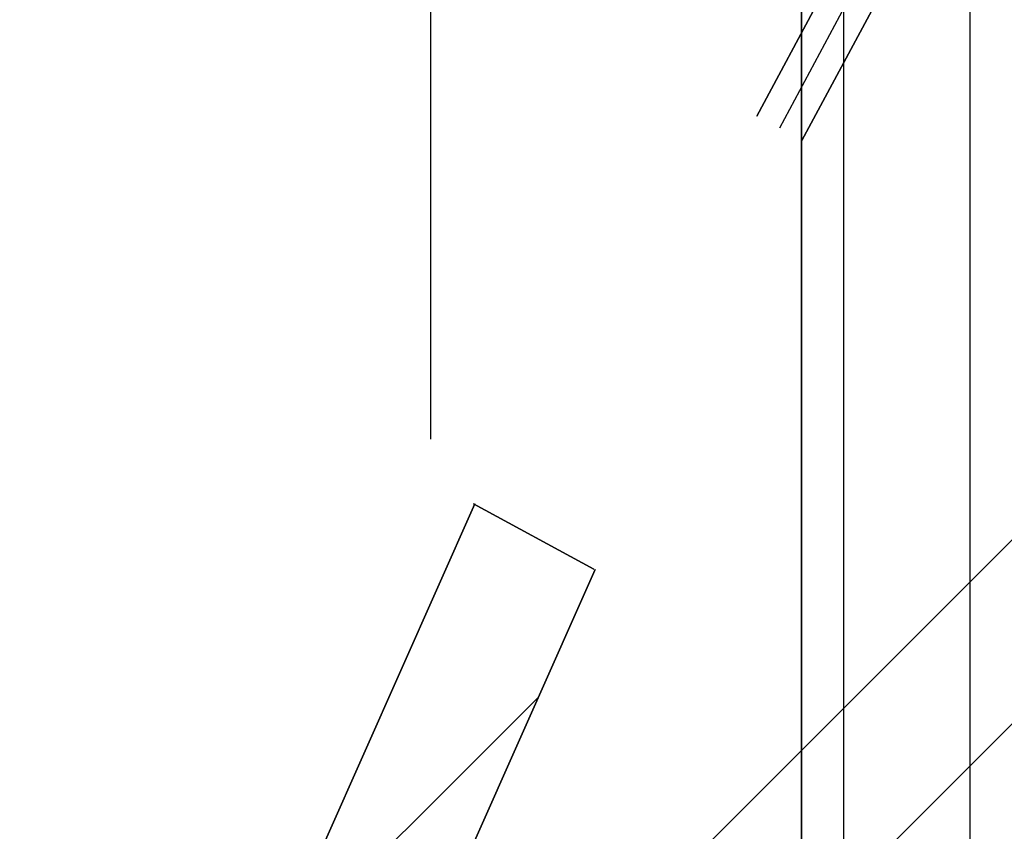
# Model space of a CAD drawing. Header units: millimetres. Extents: x -1690 to 192, y -898 to 54.
# Tile 247 of 256: x 170 to 181, y 18 to 27. Entities that reach past the tile are written whole.
import ezdxf

# ---------------------------------------------------------------- set-up
doc = ezdxf.new("R2010")
doc.units = ezdxf.units.MM
doc.header["$MEASUREMENT"] = 0
doc.layers.add('OVIDIO 186x93x72h', color=7, linetype='Continuous')

msp = doc.modelspace()

# ---------------------------------------------------------------- linework, layer by layer
at = {"layer": 'OVIDIO 186x93x72h', "extrusion": (-0.235702, -0.235702, 0.942809)}
for points in [[(95.67, 268.87), (95.67, 377.947)], [(96.618, 377.947), (96.618, 268.87)], [(98.516, 268.87), (98.516, 377.947)], [(99.464, 377.947), (99.464, 268.87)]]:
    msp.add_lwpolyline(points, dxfattribs=at)
at = {"layer": 'OVIDIO 186x93x72h', "extrusion": (1, 0, 0)}
for points in [[(34.501, 717.195), (22.108, 717.195)], [(22.108, 714.511), (34.501, 714.511)], [(-422.092, 717.374), (27.588, 717.374)], [(27.588, 717.374), (-422.092, 717.374)], [(-422.092, 715.085), (27.208, 715.085)], [(27.208, 715.085), (-422.092, 715.085)]]:
    msp.add_lwpolyline(points, dxfattribs=at)
at = {"layer": 'OVIDIO 186x93x72h'}
for points in [[(174.494, 22.108), (174.494, 34.501)], [(178.771, 27.588), (178.771, -422.092)], [(178.771, -422.092), (178.771, 27.588)], [(179.258, -422.092), (179.258, 27.588)], [(180.717, -422.092), (180.717, 27.588)], [(148.519, -11.736), (184.71, 24.456)], [(149.579, -12.796), (185.763, 23.388)], [(172.639, 16.035), (175.736, 19.132)]]:
    msp.add_lwpolyline(points, dxfattribs=at)
at = {"layer": 'OVIDIO 186x93x72h', "extrusion": (0.999884, 0.000231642, 0.015217)}
for points in [[(20.712, -5.537), (31.675, 714.547)], [(31.675, 714.547), (20.712, -5.537)], [(19.651, -5.521), (30.614, 714.563)], [(30.614, 714.563), (19.651, -5.521)]]:
    msp.add_lwpolyline(points, dxfattribs=at)
at = {"layer": 'OVIDIO 186x93x72h', "extrusion": (0.000231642, 0.999884, -0.015217)}
for points in [[(-179.382, 717.742), (-190.345, -2.355)], [(-180.882, 717.759), (-191.845, -2.331)]]:
    msp.add_lwpolyline(points, dxfattribs=at)
at = {"layer": 'OVIDIO 186x93x72h', "extrusion": (0.881185, -0.265561, -0.391139)}
for points in [[(80.371, 723.957), (34.051, 663.839)], [(34.051, 663.839), (80.371, 723.957)]]:
    msp.add_lwpolyline(points, dxfattribs=at)
at = {"layer": 'OVIDIO 186x93x72h', "extrusion": (-0.703976, 0.709897, -0.021523)}
for points in [[(-148.334, 714.942), (-148.417, -2.801), (-148.426, -5.248)], [(-148.426, -5.248), (-148.417, -2.801), (-148.334, 714.942)]]:
    msp.add_lwpolyline(points, dxfattribs=at)
at = {"layer": 'OVIDIO 186x93x72h', "extrusion": (0.881208, -0.265507, -0.391124)}
for points in [[(34.017, 665.274), (79.637, 724.494)], [(79.637, 724.494), (34.017, 665.274)]]:
    msp.add_lwpolyline(points, dxfattribs=at)
at = {"layer": 'OVIDIO 186x93x72h', "extrusion": (0.000231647, 0.999885, -0.015188)}
for points in [[(-180.266, 717.744), (-191.25, -2.353)], [(-191.25, -2.353), (-180.266, 717.744)]]:
    msp.add_lwpolyline(points, dxfattribs=at)
at = {"layer": 'OVIDIO 186x93x72h', "extrusion": (0.881269, -0.265358, -0.391088)}
for points in [[(78.436, 723.735), (76.7, 721.48)], [(76.7, 721.48), (78.436, 723.735)]]:
    msp.add_lwpolyline(points, dxfattribs=at)
at = {"layer": 'OVIDIO 186x93x72h', "extrusion": (0.881275, -0.265352, -0.39108)}
msp.add_lwpolyline([(76.609, 721.55), (78.535, 724.052)], dxfattribs=at)
at = {"layer": 'OVIDIO 186x93x72h', "extrusion": (0.881274, -0.265352, -0.39108)}
msp.add_lwpolyline([(33.507, 655.003), (77.82, 712.558)], dxfattribs=at)
at = {"layer": 'OVIDIO 186x93x72h', "extrusion": (0.881271, -0.26535, -0.391089)}
for points in [[(76.519, 721.618), (78.634, 724.366)], [(78.634, 724.366), (76.519, 721.618)]]:
    msp.add_lwpolyline(points, dxfattribs=at)
at = {"layer": 'OVIDIO 186x93x72h', "extrusion": (-0.108979, -0.202852, 0.973126)}
for points in [[(144.804, 270.732), (144.804, 110.076)], [(144.804, 110.076), (144.804, 270.732)], [(145.099, 270.732), (145.099, 110.076)], [(145.394, 110.076), (145.394, 270.732)], [(145.394, 270.732), (145.394, 110.076)], [(141.787, 264.155), (141.787, 254.113)], [(142.378, 264.155), (142.378, 254.113)]]:
    msp.add_lwpolyline(points, dxfattribs=at)
at = {"layer": 'OVIDIO 186x93x72h', "extrusion": (1, -9.4522e-07, 0)}
for points in [[(27.208, 716.426), (-422.092, 716.427)], [(-422.092, 716.427), (27.208, 716.426)]]:
    msp.add_lwpolyline(points, dxfattribs=at)
at = {"layer": 'OVIDIO 186x93x72h', "extrusion": (0.881275, -0.265352, -0.391079)}
for points in [[(76.698, 721.482), (34.315, 666.432)], [(34.315, 666.432), (76.698, 721.482)], [(76.519, 721.619), (34.135, 666.57)], [(34.135, 666.57), (76.519, 721.619)]]:
    msp.add_lwpolyline(points, dxfattribs=at)
at = {"layer": 'OVIDIO 186x93x72h', "extrusion": (-0.108995, -0.202872, 0.97312)}
for points in [[(142.967, 269.175), (142.967, 264.175)], [(142.967, 264.175), (142.967, 269.175)]]:
    msp.add_lwpolyline(points, dxfattribs=at)
at = {"layer": 'OVIDIO 186x93x72h', "extrusion": (0.276077, -0.12261, 0.953283)}
for points in [[(96.305, 72.499), (96.305, 70.999)], [(96.305, 70.999), (96.305, 72.499)]]:
    msp.add_lwpolyline(points, dxfattribs=at)
at = {"layer": 'OVIDIO 186x93x72h', "extrusion": (-0.108989, -0.202866, 0.973122)}
msp.add_lwpolyline([(143.681, 264.168), (143.681, 269.168)], dxfattribs=at)
at = {"layer": 'OVIDIO 186x93x72h', "extrusion": (-0.108996, -0.202875, 0.97312)}
for points in [[(144.393, 264.177), (144.393, 269.177)], [(144.393, 269.177), (144.393, 264.177)]]:
    msp.add_lwpolyline(points, dxfattribs=at)
at = {"layer": 'OVIDIO 186x93x72h', "extrusion": (0.276089, -0.12261, 0.953279)}
for points in [[(93.877, 72.507), (93.877, 71.007)], [(90.935, 72.507), (90.935, 71.007)]]:
    msp.add_lwpolyline(points, dxfattribs=at)
at = {"layer": 'OVIDIO 186x93x72h', "extrusion": (-0.108985, -0.202861, 0.973124)}
msp.add_lwpolyline([(142.968, 254.121), (142.968, 264.163)], dxfattribs=at)
at = {"layer": 'OVIDIO 186x93x72h', "extrusion": (5.80996e-07, 1, -1.16199e-06)}
for points in [[(-174.435, 714.147), (-173.093, 716.83)], [(-173.093, 716.83), (-174.435, 714.147)]]:
    msp.add_lwpolyline(points, dxfattribs=at)
at = {"layer": 'OVIDIO 186x93x72h', "extrusion": (-0.318267, 0.213731, 0.923594)}
for points in [[(-115.26, 396.848), (-115.26, 395.896)], [(-115.634, 396.848), (-115.634, 395.896)]]:
    msp.add_lwpolyline(points, dxfattribs=at)
at = {"layer": 'OVIDIO 186x93x72h', "extrusion": (0.276086, -0.122609, 0.953281)}
for points in [[(91.451, 72.504), (91.451, 71.004)], [(91.451, 71.004), (91.451, 72.504)]]:
    msp.add_lwpolyline(points, dxfattribs=at)
at = {"layer": 'OVIDIO 186x93x72h', "extrusion": (0.986824, 0.058151, -0.150987)}
for points in [[(11.023, 735.716), (12.297, 732.452)], [(12.297, 732.452), (11.023, 735.716)], [(10.188, 735.919), (11.641, 732.196)], [(11.641, 732.196), (10.188, 735.919)]]:
    msp.add_lwpolyline(points, dxfattribs=at)
at = {"layer": 'OVIDIO 186x93x72h', "extrusion": (-0.318264, 0.213728, 0.923595)}
msp.add_lwpolyline([(-116.008, 395.893), (-116.008, 396.845)], dxfattribs=at)
at = {"layer": 'OVIDIO 186x93x72h', "extrusion": (0, 1, 0)}
for points in [[(-174.8, 714.329), (-173.458, 717.012)], [(-175.165, 714.511), (-173.823, 717.195)], [(-173.823, 717.195), (-175.165, 714.511)], [(-172.122, 712.99), (-170.781, 715.674)]]:
    msp.add_lwpolyline(points, dxfattribs=at)
at = {"layer": 'OVIDIO 186x93x72h', "extrusion": (0.986824, 0.058152, -0.150988)}
msp.add_lwpolyline([(10.606, 735.818), (11.969, 732.324)], dxfattribs=at)
at = {"layer": 'OVIDIO 186x93x72h', "extrusion": (-3.1529e-06, -7.09955e-06, 1)}
for points in [[(171.163, 12.71), (175.004, 21.36)], [(175.004, 21.36), (171.163, 12.71)], [(173.376, 13.817), (176.391, 20.605)], [(176.391, 20.605), (173.376, 13.817)]]:
    msp.add_lwpolyline(points, dxfattribs=at)
at = {"layer": 'OVIDIO 186x93x72h', "extrusion": (1.82437e-05, -9.933e-06, 1)}
for points in [[(174.989, 21.362), (176.375, 20.607)], [(176.375, 20.607), (174.989, 21.362)]]:
    msp.add_lwpolyline(points, dxfattribs=at)
at = {"layer": 'OVIDIO 186x93x72h', "extrusion": (0.0004027, 0.000402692, 1)}
for points in [[(190.204, 18.989), (172.526, 1.311)], [(172.526, 1.311), (190.204, 18.989)]]:
    msp.add_lwpolyline(points, dxfattribs=at)
at = {"layer": 'OVIDIO 186x93x72h', "extrusion": (8.00265e-07, 8.00267e-07, 1)}
for points in [[(173.586, 0.25), (191.254, 17.918)], [(191.254, 17.918), (173.586, 0.25)]]:
    msp.add_lwpolyline(points, dxfattribs=at)

doc.saveas('drawing.dxf')
